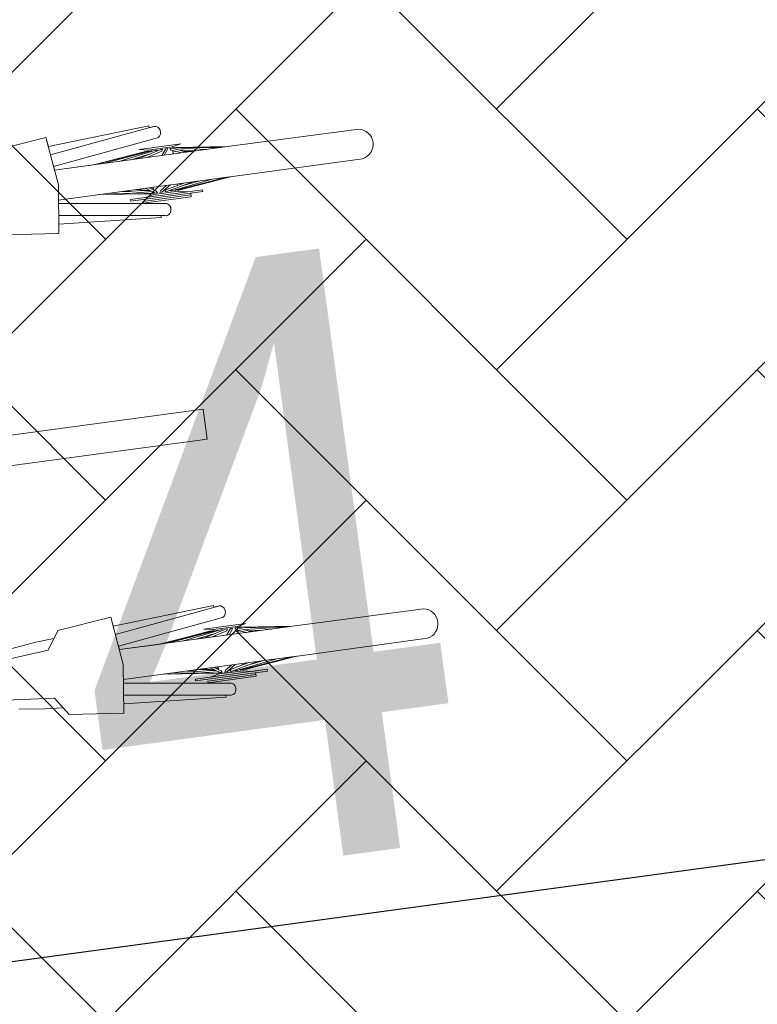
# Model space of a CAD drawing. Header units: metres. Extents: x 737835 to 905050, y 6570742 to 6590316.
# Tile 113 of 256: x 738022.81 to 738024.03, y 6590111.77 to 6590113.4. Entities that reach past the tile are written whole.
import ezdxf

# ---------------------------------------------------------------- set-up
doc = ezdxf.new("R2010")
doc.units = ezdxf.units.M
doc.header["$LTSCALE"] = 0.5
doc.layers.add('AS_jalgrattad', color=252, linetype='Continuous')
doc.layers.add('AS_mõõdud', color=7, linetype='Continuous', lineweight=0)
doc.layers.add('AS_sillutiskivi RG', color=9, linetype='Continuous', lineweight=0)
doc.styles.add('Style-Arial Narrow', font='ARIALN.TTF')
doc.dimstyles.new('ISO-25', dxfattribs={"dimtxt": 2.5, "dimasz": 2.5, "dimexe": 1.25, "dimexo": 0.625, "dimtad": 1, "dimdec": 1, "dimtxsty": 'Standard', "dimcen": 2.5, "dimadec": 0, "dimazin": 0, "dimtfac": 1, "dimtdec": 1, "dimtmove": 0, "dimatfit": 3, "dimfxl": 1, "dimarcsym": 0})

# ---------------------------------------------------------------- blocks, each defined once
blk = doc.blocks.new('A$C6b675ec8')
at = {"layer": 'AS_jalgrattad', "linetype": 'Continuous', "lineweight": 20, "ltscale": 100}
for p, q in [((1262.4, 2480.2), (1272.4, 2400.2)), ((1266, 2450.9), (1441, 2474.5)), ((1268.5, 2431.1), (1445.1, 2455)), ((1422.5, 2435.2), (1336.4, 2425.2)), ((1426.4, 2435.2), (1337.7, 2425.2)), ((1432, 2435.2), (1351.2, 2425.2)), ((1439.4, 2435.2), (1376.4, 2425.2)), ((1430, 2430.5), (1396.6, 2425.2)), ((1409.4, 2427.2), (1404.7, 2425.2)), ((1447.7, 2435.2), (1410.1, 2425.2)), ((1482.2, 2440.2), (1412.2, 2440.2)), ((1412.2, 2440.2), (1427.2, 2437.2)), ((1421.2, 2435.2), (1414, 2434.2)), ((1423, 2429.4), (1418.6, 2427.5)), ((1421.2, 2435.2), (1425.9, 2435.2)), ((1421.2, 2435.2), (1421.2, 2435.1)), ((1422.5, 2435.2), (1422.6, 2434.8)), ((1449.4, 2432.2), (1423, 2425.2)), ((1423.3, 2434.9), (1423.4, 2435.2)), ((1425.8, 2435.1), (1425.9, 2435.2)), ((1426.4, 2435.2), (1426.7, 2435.2)), ((1426.7, 2435.2), (1426.8, 2434.6)), ((1427.2, 2434.9), (1426.8, 2434.8)), ((1467.2, 2437.2), (1427.2, 2437.2)), ((1427.2, 2437.2), (1427.2, 2434.6)), ((1427.2, 2430.1), (1427.2, 2429.8)), ((1427.2, 2426.3), (1427.2, 2425.2)), ((1432, 2435.2), (1433.5, 2435.2)), ((1433.5, 2435.2), (1433.3, 2434.2)), ((1439.4, 2435.2), (1441.8, 2435.2)), ((1441.8, 2435.2), (1441.3, 2433.5)), ((1447.7, 2435.2), (1450.9, 2435.2)), ((1456, 2435.2), (1448.2, 2425.2)), ((1450.9, 2435.2), (1449.4, 2432.2)), ((1457.8, 2432.2), (1452.3, 2425.2)), ((1456, 2435.2), (1459.5, 2435.2)), ((1459.5, 2435.2), (1457.8, 2432.2)), ((1463.2, 2435.2), (1466.5, 2435.2)), ((1464.8, 2432.2), (1463.2, 2435.2)), ((1464.8, 2432.2), (1481, 2425.2)), ((1466.5, 2435.2), (1489.6, 2425.2)), ((1482.2, 2440.2), (1467.2, 2437.2)), ((1467.2, 2437.2), (1467.2, 2434.9)), ((1467.2, 2431.2), (1467.2, 2425.2)), ((1467.2, 2430.1), (1471.3, 2429.4)), ((1467.2, 2429.8), (1475.8, 2427.5)), ((1467.2, 2426.3), (1471.3, 2425.2)), ((1467.6, 2435.2), (1467.9, 2435.2)), ((1467.6, 2435.2), (1467.6, 2434.8)), ((1467.8, 2434.7), (1467.9, 2435.2)), ((1467.9, 2435.2), (1468.5, 2435.1)), ((1468.5, 2435.2), (1473.2, 2435.2)), ((1468.9, 2434.2), (1468.5, 2435.2)), ((1471.3, 2435.2), (1522.4, 2425.2)), ((1473.2, 2435.2), (1546.2, 2425.2)), ((1476.5, 2430.9), (1505.6, 2425.2)), ((1478.3, 2430.1), (1484.2, 2429.4)), ((1480.3, 2434.2), (1558, 2425.2)), ((1484.9, 2427.2), (1497.7, 2425.2)), ((1520.8, 2425.5), (1523.1, 2425.2)), ((1558, 2425.2), (1269.3, 2425.2)), ((1272.4, 2400.2), (1262.4, 2320.2)), ((1268.5, 2369.3), (1445.1, 2345.4)), ((1558, 2375.2), (1269.3, 2375.2)), ((1366.5, 2371.8), (1336.3, 2375.2)), ((1419.1, 2365.5), (1338.1, 2375.2)), ((1421.4, 2365.2), (1353.1, 2375.2)), ((1388, 2373.3), (1374.8, 2375.2)), ((1424, 2365.2), (1379.4, 2375.2)), ((1387.2, 2373.5), (1384.8, 2373.8)), ((1387.2, 2360.2), (1507.2, 2360.2)), ((1387.2, 2360.2), (1387.2, 2357.2)), ((1424.3, 2368.5), (1394.4, 2375.2)), ((1420.6, 2370.9), (1400.9, 2373.8)), ((1420.2, 2370.9), (1401.1, 2375.2)), ((1427.2, 2363.2), (1412.2, 2360.2)), ((1429.4, 2365.2), (1413.9, 2375.2)), ((1423.3, 2369.2), (1419.2, 2369.7)), ((1431.1, 2368.2), (1420.3, 2375.2)), ((1423.6, 2365.2), (1421.4, 2365.2)), ((1427.2, 2372.7), (1422.5, 2373.8)), ((1423.6, 2365.3), (1423.6, 2365.2)), ((1427, 2365.2), (1424, 2365.2)), ((1426, 2367.4), (1427, 2365.2)), ((1427.2, 2365.6), (1426.8, 2365.7)), ((1427.2, 2375.2), (1427.2, 2370.8)), ((1427.2, 2366.6), (1427.2, 2363.2)), ((1467.2, 2363.2), (1427.2, 2363.2)), ((1432.8, 2365.2), (1429.4, 2365.2)), ((1431.1, 2368.2), (1432.8, 2365.2)), ((1436.9, 2365.2), (1438.6, 2368.2)), ((1440.3, 2365.2), (1436.9, 2365.2)), ((1438.6, 2368.2), (1449.4, 2375.2)), ((1440.3, 2365.2), (1455.8, 2375.2)), ((1445.7, 2365.2), (1447.1, 2368.2)), ((1448.7, 2365.2), (1445.7, 2365.2)), ((1447.1, 2368.2), (1478.3, 2375.2)), ((1448.7, 2365.2), (1493.3, 2375.2)), ((1454.7, 2365.2), (1455.1, 2366.7)), ((1456.9, 2365.2), (1454.7, 2365.2)), ((1456.9, 2365.2), (1525.2, 2375.2)), ((1462.8, 2365.2), (1462.8, 2366.1)), ((1463.9, 2365.2), (1462.8, 2365.2)), ((1463.9, 2365.2), (1547.7, 2375.2)), ((1467.2, 2375.2), (1467.2, 2372.7)), ((1467.2, 2365.6), (1467.2, 2363.2)), ((1467.2, 2363.2), (1482.2, 2360.2)), ((1467.6, 2365.7), (1467.4, 2365.2)), ((1470.4, 2365.2), (1467.4, 2365.2)), ((1468.9, 2365.2), (1558, 2375.2)), ((1468.9, 2365.2), (1468.9, 2365.8)), ((1470.4, 2365.2), (1470.3, 2365.4)), ((1470.4, 2365.2), (1470.8, 2365.3)), ((1470.8, 2365.4), (1470.8, 2365.2)), ((1473, 2365.2), (1470.8, 2365.2)), ((1471.3, 2365.5), (1471.3, 2365.2)), ((1471.8, 2373.8), (1474.1, 2375.2)), ((1472.5, 2365.2), (1472.4, 2365.6)), ((1472.5, 2365.2), (1527.9, 2371.8)), ((1473, 2365.2), (1475.2, 2365.5)), ((1473, 2365.2), (1473, 2365.3)), ((1474.2, 2370.9), (1503.4, 2375.2)), ((1493.4, 2373.8), (1500, 2375.2)), ((1507.2, 2360.2), (1507.2, 2357.2)), ((1266, 2349.6), (1441, 2325.9)), ((1387.2, 2357.2), (1507.2, 2357.2)), ((1407.2, 2354.2), (1487.2, 2354.2)), ((1407.2, 2354.2), (1407.2, 2351.2)), ((1262.4, 1680.2), (1272.4, 1600.2)), ((1152.4, 1640.2), (1172.4, 1670.2)), ((1266, 1650.9), (1441, 1674.5)), ((1268.5, 1631.1), (1445.1, 1655)), ((1042.4, 1630.2), (1152.4, 1640.2)), ((1422.5, 1635.2), (1336.4, 1625.2)), ((1426.4, 1635.2), (1337.7, 1625.2)), ((1432, 1635.2), (1351.2, 1625.2)), ((1439.4, 1635.2), (1376.4, 1625.2)), ((1430, 1630.5), (1396.6, 1625.2)), ((1447.7, 1635.2), (1410.1, 1625.2)), ((1482.2, 1640.2), (1412.2, 1640.2)), ((1412.2, 1640.2), (1427.2, 1637.2)), ((1421.2, 1635.2), (1414, 1634.2)), ((1423, 1629.4), (1418.6, 1627.5)), ((1421.2, 1635.2), (1425.9, 1635.2)), ((1421.2, 1635.2), (1421.2, 1635.1)), ((1422.5, 1635.2), (1422.6, 1634.8)), ((1449.4, 1632.2), (1423, 1625.2)), ((1423.3, 1634.9), (1423.4, 1635.2)), ((1425.8, 1635.1), (1425.9, 1635.2)), ((1426.4, 1635.2), (1426.7, 1635.2)), ((1426.7, 1635.2), (1426.8, 1634.6)), ((1427.2, 1634.9), (1426.8, 1634.8)), ((1467.2, 1637.2), (1427.2, 1637.2)), ((1427.2, 1637.2), (1427.2, 1634.6)), ((1427.2, 1630.1), (1427.2, 1629.8)), ((1432, 1635.2), (1433.5, 1635.2)), ((1433.5, 1635.2), (1433.3, 1634.2)), ((1439.4, 1635.2), (1441.8, 1635.2)), ((1441.8, 1635.2), (1441.3, 1633.5)), ((1447.7, 1635.2), (1450.9, 1635.2)), ((1456, 1635.2), (1448.2, 1625.2)), ((1450.9, 1635.2), (1449.4, 1632.2)), ((1457.8, 1632.2), (1452.3, 1625.2)), ((1456, 1635.2), (1459.5, 1635.2)), ((1459.5, 1635.2), (1457.8, 1632.2)), ((1463.2, 1635.2), (1466.5, 1635.2)), ((1464.8, 1632.2), (1463.2, 1635.2)), ((1464.8, 1632.2), (1481, 1625.2)), ((1466.5, 1635.2), (1489.6, 1625.2)), ((1482.2, 1640.2), (1467.2, 1637.2)), ((1467.2, 1637.2), (1467.2, 1634.9)), ((1467.2, 1631.2), (1467.2, 1625.2)), ((1467.2, 1630.1), (1471.3, 1629.4)), ((1467.2, 1629.8), (1475.8, 1627.5)), ((1467.6, 1635.2), (1467.9, 1635.2)), ((1467.6, 1635.2), (1467.6, 1634.8)), ((1467.8, 1634.7), (1467.9, 1635.2)), ((1467.9, 1635.2), (1468.5, 1635.1)), ((1468.5, 1635.2), (1473.2, 1635.2)), ((1468.9, 1634.2), (1468.5, 1635.2)), ((1471.3, 1635.2), (1522.4, 1625.2)), ((1473.2, 1635.2), (1546.2, 1625.2)), ((1476.5, 1630.9), (1505.6, 1625.2)), ((1478.3, 1630.1), (1484.2, 1629.4)), ((1480.3, 1634.2), (1558, 1625.2)), ((1558, 1625.2), (1269.3, 1625.2)), ((1409.4, 1627.2), (1404.7, 1625.2)), ((1427.2, 1626.3), (1427.2, 1625.2)), ((1467.2, 1626.3), (1471.3, 1625.2)), ((1484.9, 1627.2), (1497.7, 1625.2)), ((1520.8, 1625.5), (1523.1, 1625.2)), ((1272.4, 1600.2), (1262.4, 1520.2)), ((1152.4, 1560.2), (1042.4, 1570.2)), ((1268.5, 1569.3), (1445.1, 1545.4)), ((1558, 1575.2), (1269.3, 1575.2)), ((1366.5, 1571.8), (1336.3, 1575.2)), ((1419.1, 1565.5), (1338.1, 1575.2)), ((1421.4, 1565.2), (1353.1, 1575.2)), ((1388, 1573.3), (1374.8, 1575.2)), ((1424, 1565.2), (1379.4, 1575.2)), ((1387.2, 1573.5), (1384.8, 1573.8)), ((1424.3, 1568.5), (1394.4, 1575.2)), ((1420.6, 1570.9), (1400.9, 1573.8)), ((1420.2, 1570.9), (1401.1, 1575.2)), ((1427.2, 1563.2), (1412.2, 1560.2)), ((1429.4, 1565.2), (1413.9, 1575.2)), ((1423.3, 1569.2), (1419.2, 1569.7)), ((1431.1, 1568.2), (1420.3, 1575.2)), ((1423.6, 1565.2), (1421.4, 1565.2)), ((1427.2, 1572.7), (1422.5, 1573.8)), ((1423.6, 1565.3), (1423.6, 1565.2)), ((1427, 1565.2), (1424, 1565.2)), ((1426, 1567.4), (1427, 1565.2)), ((1427.2, 1565.6), (1426.8, 1565.7)), ((1427.2, 1575.2), (1427.2, 1570.8)), ((1427.2, 1566.6), (1427.2, 1563.2)), ((1467.2, 1563.2), (1427.2, 1563.2)), ((1432.8, 1565.2), (1429.4, 1565.2)), ((1431.1, 1568.2), (1432.8, 1565.2)), ((1436.9, 1565.2), (1438.6, 1568.2)), ((1440.3, 1565.2), (1436.9, 1565.2)), ((1438.6, 1568.2), (1449.4, 1575.2)), ((1440.3, 1565.2), (1455.8, 1575.2)), ((1445.7, 1565.2), (1447.1, 1568.2)), ((1448.7, 1565.2), (1445.7, 1565.2)), ((1447.1, 1568.2), (1478.3, 1575.2)), ((1448.7, 1565.2), (1493.3, 1575.2)), ((1454.7, 1565.2), (1455.1, 1566.7)), ((1456.9, 1565.2), (1454.7, 1565.2)), ((1456.9, 1565.2), (1525.2, 1575.2)), ((1462.8, 1565.2), (1462.8, 1566.1)), ((1463.9, 1565.2), (1462.8, 1565.2)), ((1463.9, 1565.2), (1547.7, 1575.2)), ((1467.2, 1575.2), (1467.2, 1572.7)), ((1467.2, 1565.6), (1467.2, 1563.2)), ((1467.2, 1563.2), (1482.2, 1560.2)), ((1467.6, 1565.7), (1467.4, 1565.2)), ((1470.4, 1565.2), (1467.4, 1565.2)), ((1468.9, 1565.2), (1558, 1575.2)), ((1468.9, 1565.2), (1468.9, 1565.8)), ((1470.4, 1565.2), (1470.3, 1565.4)), ((1470.4, 1565.2), (1470.8, 1565.3)), ((1470.8, 1565.4), (1470.8, 1565.2)), ((1473, 1565.2), (1470.8, 1565.2)), ((1471.3, 1565.5), (1471.3, 1565.2)), ((1471.8, 1573.8), (1474.1, 1575.2)), ((1472.5, 1565.2), (1472.4, 1565.6)), ((1472.5, 1565.2), (1527.9, 1571.8)), ((1473, 1565.2), (1475.2, 1565.5)), ((1473, 1565.2), (1473, 1565.3)), ((1474.2, 1570.9), (1503.4, 1575.2)), ((1493.4, 1573.8), (1500, 1575.2)), ((1172.4, 1530.2), (1152.4, 1560.2)), ((1266, 1549.6), (1441, 1525.9)), ((1387.2, 1560.2), (1507.2, 1560.2)), ((1387.2, 1560.2), (1387.2, 1557.2)), ((1387.2, 1557.2), (1507.2, 1557.2)), ((1407.2, 1554.2), (1487.2, 1554.2)), ((1407.2, 1554.2), (1407.2, 1551.2)), ((1507.2, 1560.2), (1507.2, 1557.2))]:
    blk.add_line(p, q, dxfattribs=at)
at = {"layer": 'AS_jalgrattad', "linetype": 'Continuous', "lineweight": 20, "ltscale": 100, "flags": 128}
for points in [[(1172.4, 2470.2), (1262.4, 2480.2), (1264.3, 2465), (1433.4, 2476.9), (1433.6, 2473.6), (1442.4, 2474.7), (1445.3, 2474.2), (1447.9, 2472.6), (1449.9, 2470), (1451, 2467), (1451.3, 2463.8), (1450.7, 2460.6), (1448.8, 2457.3), (1446.4, 2455.5), (1445.1, 2455), (1268.5, 2431.1), (1269.3, 2425.2), (1337.7, 2425.2), (1421.2, 2435.2), (1426.7, 2435.2), (1426.8, 2434.8), (1427.2, 2434.9), (1427.2, 2437.2), (1412.2, 2440.2), (1482.2, 2440.2), (1467.2, 2437.2), (1467.2, 2434.9), (1467.6, 2434.8), (1467.6, 2435.2), (1473.2, 2435.2), (1558, 2425.2), (1776.8, 2424.8, -0.8358), (1776.4, 2375.6), (1555.5, 2375.2), (1473, 2365.2), (1467.4, 2365.2), (1467.6, 2365.7), (1467.2, 2365.6), (1467.2, 2363.2), (1482.2, 2360.2), (1507.2, 2360.2), (1507.2, 2357.2), (1487.2, 2357.2), (1487.2, 2351.2), (1407.2, 2351.2), (1407.1, 2350.6), (1445.1, 2345.4), (1446.8, 2344.7), (1448.3, 2343.7), (1449.3, 2342.5), (1450.2, 2341.2), (1450.8, 2339.7), (1451.2, 2338), (1451.3, 2336.3), (1451.2, 2334.6), (1450.9, 2332.9), (1450.3, 2331.3), (1449.9, 2330.5), (1448.5, 2328.5), (1447.3, 2327.4), (1445.8, 2326.5), (1444.2, 2325.9), (1442.4, 2325.7), (1433.6, 2326.9), (1433.4, 2323.6), (1264.3, 2335.4), (1262.4, 2320.2), (1172.4, 2330.2)], [(1091.5, 1650.7), (1134.1, 1655.9), (1164.3, 1658), (1172.4, 1670.2), (1262.4, 1680.2), (1264.3, 1665), (1433.4, 1676.9), (1433.6, 1673.6), (1442.4, 1674.7), (1445.3, 1674.2), (1447.9, 1672.6), (1449.9, 1670), (1451, 1667), (1451.3, 1663.8), (1450.7, 1660.6), (1448.8, 1657.3), (1446.4, 1655.5), (1445.1, 1655), (1268.5, 1631.1), (1269.3, 1625.2), (1337.7, 1625.2), (1421.2, 1635.2), (1426.7, 1635.2), (1426.8, 1634.8), (1427.2, 1634.9), (1427.2, 1637.2), (1412.2, 1640.2), (1482.2, 1640.2), (1467.2, 1637.2), (1467.2, 1634.9), (1467.6, 1634.8), (1467.6, 1635.2), (1473.2, 1635.2), (1558, 1625.2), (1776.8, 1624.8, -0.8358), (1776.4, 1575.6), (1555.5, 1575.2), (1473, 1565.2), (1467.4, 1565.2), (1467.6, 1565.7), (1467.2, 1565.6), (1467.2, 1563.2), (1482.2, 1560.2), (1507.2, 1560.2), (1507.2, 1557.2), (1487.2, 1557.2), (1487.2, 1551.2), (1407.2, 1551.2), (1407.1, 1550.6), (1445.1, 1545.4), (1446.8, 1544.7), (1448.3, 1543.7), (1449.3, 1542.5), (1450.2, 1541.2), (1450.8, 1539.7), (1451.2, 1538), (1451.3, 1536.3), (1451.2, 1534.6), (1450.9, 1532.9), (1450.3, 1531.3), (1449.9, 1530.5), (1448.5, 1528.5), (1447.3, 1527.4), (1445.8, 1526.5), (1444.2, 1525.9), (1442.4, 1525.7), (1433.6, 1526.9), (1433.4, 1523.6), (1264.3, 1535.4), (1262.4, 1520.2), (1172.4, 1530.2), (1164.3, 1542.4), (1134.1, 1544.5), (1091.5, 1549.7)]]:
    blk.add_lwpolyline(points, format="xyb", dxfattribs=at)
blk = doc.blocks.new('*D84')
at = {"layer": 'AS_mõõdud', "color": 0, "lineweight": -2, "transparency": 16777216}
for p, q in [((738003.5864, 6590244.8915), (738005.5275, 6590245.154)), ((738004.6437, 6590244.2272), (738022.8644, 6590109.487)), ((738022.0215, 6590108.5657), (738023.9626, 6590108.8282))]:
    blk.add_line(p, q, dxfattribs=at)
at = {"layer": 'AS_mõõdud', "color": 0, "transparency": 16777216}
for points in [[(738004.7758, 6590244.245), (738004.5116, 6590244.2093), (738004.5365, 6590245.02)], [(738022.9965, 6590109.5048), (738022.7323, 6590109.4691), (738022.9716, 6590108.6942)]]:
    blk.add_solid(points, dxfattribs=at)
at = {"layer": 'Defpoints', "color": 0, "transparency": 16777216}
for p in [(738003.2891, 6590244.8513), (738022.9716, 6590108.6942), (738021.7242, 6590108.5255)]:
    blk.add_point(p, dxfattribs=at)
at = {"layer": 'AS_mõõdud', "color": 0, "transparency": 16777216, "insert": (738014.4882, 6590176.9564), "char_height": 1, "attachment_point": 5, "rotation": 277.7013, "style": 'Style-Arial Narrow'}
blk.add_mtext('{\\fArial Narrow|b0|i0|c186|p39;pikkus }137,6m', dxfattribs=at)
blk = doc.blocks.new('*D189')
at = {"layer": 'AS_mõõdud', "color": 0, "lineweight": -2, "transparency": 16777216}
for p, q in [((738025.2075, 6590112.5447), (738025.3915, 6590111.1838)), ((738022.0961, 6590111.7473), (738024.4647, 6590112.0676)), ((738021.2533, 6590112.0099), (738021.4373, 6590110.6491))]:
    blk.add_line(p, q, dxfattribs=at)
at = {"layer": 'AS_mõõdud', "color": 0, "transparency": 16777216}
for points in [[(738024.4469, 6590112.1997), (738024.4826, 6590111.9355), (738025.2575, 6590112.1748)], [(738022.0782, 6590111.8794), (738022.1139, 6590111.6151), (738021.3033, 6590111.6401)]]:
    blk.add_solid(points, dxfattribs=at)
at = {"layer": 'Defpoints', "color": 0, "transparency": 16777216}
for p in [(738025.1673, 6590112.842), (738021.2131, 6590112.3072), (738025.2575, 6590112.1748)]:
    blk.add_point(p, dxfattribs=at)
at = {"layer": 'AS_mõõdud', "color": 0, "transparency": 16777216, "insert": (738023.2, 6590112.502), "char_height": 1, "attachment_point": 5, "rotation": 7.7015, "style": 'Style-Arial Narrow'}
blk.add_mtext('4', dxfattribs=at)

msp = doc.modelspace()

# ---------------------------------------------------------------- hatches: boundary and pattern name
at = {"layer": 'AS_sillutiskivi RG'}
h = msp.add_hatch(dxfattribs=at)
h.set_pattern_fill('AR-HBONE', color=256, scale=0.003)
edge = h.paths.add_edge_path()
edge.add_line((737983.4831, 6590103.3519), (737979.074, 6590135.9556))
edge.add_line((737979.074, 6590135.9556), (737979.0869, 6590135.9573))
edge.add_line((737979.0869, 6590135.9573), (737977.7842, 6590145.5906))
edge.add_line((737977.7842, 6590145.5906), (737983.7885, 6590146.4026))
edge.add_line((737983.7885, 6590146.4026), (737980.9769, 6590167.179))
edge.add_line((737980.9769, 6590167.179), (737978.9903, 6590166.9411))
edge.add_line((737978.9903, 6590166.9411), (737980.2469, 6590157.6495))
edge.add_arc((737977.2676, 6590157.2476), 3.0062, -31.36, 7.6818, ccw=False)
edge.add_line((737979.8347, 6590155.6832), (737976.8189, 6590150.4909))
edge.add_arc((737975.5218, 6590151.2442), 1.5, 187.7015, 329.851, ccw=False)
edge.add_line((737974.0353, 6590151.0432), (737972.7645, 6590160.4403))
edge.add_arc((737975.7375, 6590160.8423), 3, 149.5332, 187.7015, ccw=False)
edge.add_line((737973.1517, 6590162.3635), (737976.1705, 6590167.4952))
edge.add_arc((737977.4787, 6590166.7004), 1.5307, 9.0476, 148.7195, ccw=False)
edge.add_line((737978.9903, 6590166.9411), (737980.9769, 6590167.179))
edge.add_line((737980.9769, 6590167.179), (737979.0776, 6590181.2231))
edge.add_line((737979.0776, 6590181.2231), (737976.4692, 6590180.88))
edge.add_arc((737961.7924, 6590184.6366), 15.15, 329.53325, 345.64327, ccw=False)
edge.add_line((737974.8505, 6590176.955), (737968.8776, 6590166.797))
edge.add_line((737968.8776, 6590166.797), (737971.5396, 6590147.1121))
edge.add_arc((737968.5667, 6590146.7101), 3, -30.149, 7.7015, ccw=False)
edge.add_line((737971.1608, 6590145.2033), (737965.9949, 6590136.3091))
edge.add_line((737965.9949, 6590136.3091), (737966.6562, 6590131.4747))
edge.add_line((737966.6562, 6590131.4747), (737973.9909, 6590124.2812))
edge.add_arc((737971.8903, 6590122.1394), 3, 7.7059, 45.5564, ccw=False)
edge.add_line((737974.8632, 6590122.5417), (737975.8293, 6590115.3976))
edge.add_arc((737969.8834, 6590114.5935), 6, -30.46675, 7.7015, ccw=False)
edge.add_line((737975.055, 6590111.5513), (737970.4519, 6590103.7279))
edge.add_line((737970.4519, 6590103.7279), (737963.3687, 6590102.7698))
edge.add_line((737963.3687, 6590102.7698), (737963.4853, 6590101.9036))
edge.add_line((737963.4853, 6590101.9036), (737964.26, 6590096.15))
edge.add_line((737964.26, 6590096.15), (737968.0449, 6590096.6769))
edge.add_line((737968.0449, 6590096.6769), (738030.6108, 6590105.3769))
edge.add_line((738030.6108, 6590105.3769), (738029.7403, 6590111.6835))
edge.add_arc((738027.7647, 6590111.4207), 1.993, -82.4541, 7.5781, ccw=False)
edge.add_line((738028.0265, 6590109.445), (738027.6517, 6590109.3943))
edge.add_line((738027.6517, 6590109.3943), (738021.7249, 6590108.5239))
edge.add_line((738021.7249, 6590108.5239), (737983.4831, 6590103.3519))
edge = h.paths.add_edge_path(flags=16)
edge.add_arc((737977.2594, 6590103.7308), 2.25, 0, 360)
h = msp.add_hatch(dxfattribs=at)
h.set_pattern_fill('AR-HBONE', color=256, scale=0.003)
edge = h.paths.add_edge_path()
edge.add_line((738017.2914, 6590141.2937), (738023.7939, 6590142.173))
edge.add_arc((738023.526, 6590144.155), 2, 277.6998, 366.5438)
edge.add_line((738025.5129, 6590144.3829), (738026.4036, 6590137.468))
edge.add_arc((738024.4201, 6590137.2122), 2, 7.3479, 97.6998)
edge.add_line((738024.1521, 6590139.1942), (738023.6314, 6590139.1238))
edge.add_arc((738023.8994, 6590137.1418), 2, 97.6998, 187.7015)
edge.add_line((738021.9174, 6590136.8738), (738025.4017, 6590111.1082))
edge.add_arc((738027.3837, 6590111.3763), 2, 187.7015, 277.7015)
edge.add_line((738027.6517, 6590109.3943), (738021.7251, 6590108.5229))
edge.add_line((738021.7251, 6590108.5229), (738017.6954, 6590138.3207))
edge.add_line((738017.6954, 6590138.3207), (738017.2914, 6590141.2937))
edge = h.paths.add_edge_path(flags=16)
edge.add_line((738017.9469, 6590140.3682), (738024.1521, 6590139.1942))
edge.add_line((738024.1521, 6590139.1942), (738025.2427, 6590139.3107))

# ---------------------------------------------------------------- linework, layer by layer
at = {"layer": 'AS_jalgrattad', "color": 7, "linetype": 'Continuous', "lineweight": 20, "ltscale": 100}
msp.add_lwpolyline([(738022.1228, 6590112.621), (738022.1295, 6590112.5715), (738023.1205, 6590112.7055), (738023.1138, 6590112.7551), (738022.1228, 6590112.621)], dxfattribs=at)

# ---------------------------------------------------------------- block references
at = {"layer": 'AS_jalgrattad', "xscale": 0.001, "yscale": 0.001, "zscale": 0.001, "rotation": 7.701504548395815}
msp.add_blockref('A$C6b675ec8', (738021.9352, 6590110.577), dxfattribs=at)

# ---------------------------------------------------------------- dimensions: what is measured, and where the dimension line sits
at = {"layer": 'AS_mõõdud'}
dim = msp.add_aligned_dim(p1=(738003.2891, 6590244.8513), p2=(738021.7242, 6590108.5255), distance=1.2588, text='{\\fArial Narrow|b0|i0|c186|p39;pikkus }<>m', dimstyle='ISO-25', override={"dimtxt": 1, "dimasz": 0.8, "dimexe": 1, "dimexo": 0.3, "dimgap": 0.1, "dimtxsty": 'Style-Arial Narrow', "dimtmove": 1}, dxfattribs=at)
dim.commit()
dim.dimension.update_dxf_attribs({"geometry": '*D84', "text_midpoint": (738014.4882, 6590176.9564)})
dim = msp.add_aligned_dim(p1=(738021.2131, 6590112.3072), p2=(738025.1673, 6590112.842), distance=-0.6732, dimstyle='ISO-25', override={"dimtxt": 1, "dimasz": 0.8, "dimexe": 1, "dimexo": 0.3, "dimgap": 0.1, "dimtxsty": 'Style-Arial Narrow', "dimtmove": 1}, dxfattribs=at)
dim.commit()
dim.dimension.update_dxf_attribs({"geometry": '*D189', "text_midpoint": (738023.2, 6590112.502)})

doc.saveas('drawing.dxf')
